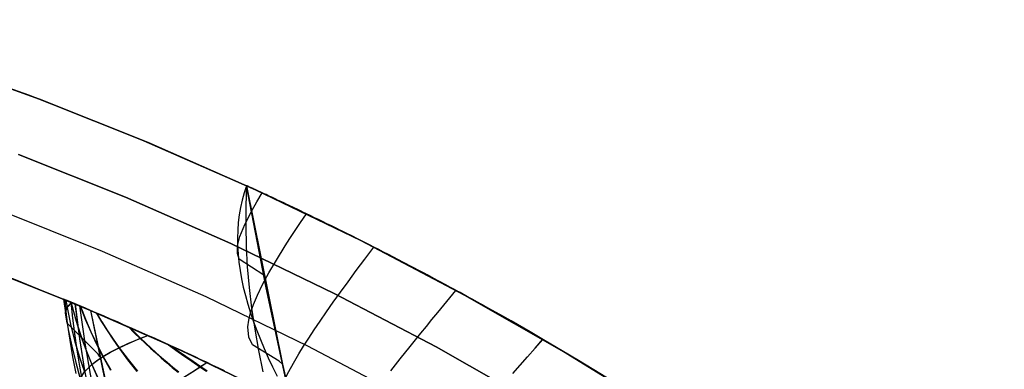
# Model space of a CAD drawing. Header units: millimetres. Extents: x -58 to 58, y -58 to 58.
# Tile 89 of 95: x 20 to 37, y 49 to 55. Entities that reach past the tile are written whole.
import ezdxf

# ---------------------------------------------------------------- set-up
doc = ezdxf.new("R2010")
doc.units = ezdxf.units.MM
doc.header["$MEASUREMENT"] = 0
doc.layers.add('Predefinito', color=5, linetype='Continuous')

msp = doc.modelspace()

# ---------------------------------------------------------------- linework, layer by layer
at = {"layer": 'Predefinito'}
for points in [[(16.413, 55.108), (18.321, 54.503), (20.206, 53.833), (22.068, 53.097), (23.902, 52.297)], [(49.961, 28.463), (48.949, 30.171), (47.878, 31.842), (46.751, 33.476), (45.567, 35.069), (44.33, 36.621), (43.039, 38.13), (41.698, 39.592), (40.306, 41.008), (38.867, 42.375), (37.381, 43.691), (35.851, 44.955), (34.278, 46.166), (32.664, 47.322), (31.011, 48.421), (29.321, 49.462), (27.596, 50.445), (25.839, 51.367), (24.05, 52.229), (22.233, 53.028), (20.39, 53.763), (18.522, 54.435)], [(18.522, 54.435), (20.39, 53.763), (22.233, 53.028), (24.05, 52.229), (25.839, 51.367), (27.596, 50.445), (29.321, 49.462), (31.011, 48.421), (32.664, 47.322), (34.278, 46.166), (35.851, 44.955), (37.381, 43.691), (38.867, 42.375), (40.306, 41.008), (41.698, 39.592), (43.039, 38.13), (44.33, 36.621), (45.567, 35.069), (46.751, 33.476), (47.878, 31.842), (48.949, 30.171), (49.961, 28.463)], [(20.035, 52.828), (21.847, 52.105), (23.632, 51.32), (25.389, 50.474), (27.116, 49.568), (28.811, 48.602), (30.472, 47.579), (32.096, 46.499), (33.681, 45.363), (35.227, 44.173), (36.731, 42.931), (38.191, 41.638), (39.605, 40.295), (40.972, 38.904), (42.291, 37.466), (43.559, 35.984), (44.775, 34.459), (45.938, 32.893), (47.046, 31.288), (48.098, 29.646), (49.092, 27.968)], [(49.092, 27.968), (48.098, 29.646), (47.046, 31.288), (45.938, 32.893), (44.775, 34.459), (43.559, 35.984), (42.291, 37.466), (40.972, 38.904), (39.605, 40.295), (38.191, 41.638), (36.731, 42.931), (35.227, 44.173), (33.681, 45.363), (32.096, 46.499), (30.472, 47.579), (28.811, 48.602), (27.116, 49.568), (25.389, 50.474), (23.632, 51.32), (21.847, 52.105), (20.035, 52.828)], [(23.902, 52.297), (24.236, 50.566), (24.572, 48.986)], [(23.902, 52.297), (24.509, 49.273), (24.857, 47.771)], [(23.902, 52.297), (24.509, 49.273), (24.857, 47.771)], [(24.572, 48.986), (24.236, 50.566), (23.902, 52.297)], [(47.246, 29.121), (46.213, 30.735), (45.125, 32.311), (43.982, 33.85), (42.788, 35.347), (41.542, 36.803), (40.247, 38.215), (38.904, 39.582), (37.515, 40.901), (36.081, 42.171), (34.604, 43.392), (33.085, 44.56), (31.528, 45.676), (29.932, 46.737), (28.301, 47.742), (26.637, 48.69), (24.94, 49.581), (23.214, 50.412), (21.46, 51.183), (19.681, 51.893)], [(17.391, 51.651), (18.69, 51.195), (19.978, 50.706), (21.253, 50.185)], [(19.326, 50.958), (21.073, 50.261), (22.796, 49.504), (24.491, 48.687), (26.157, 47.813), (27.791, 46.882), (29.393, 45.894), (30.96, 44.853), (32.489, 43.757), (33.98, 42.61), (35.431, 41.412), (36.839, 40.164), (38.203, 38.868), (39.522, 37.527), (40.794, 36.14), (42.017, 34.711), (43.19, 33.24), (44.312, 31.729), (45.38, 30.181), (46.395, 28.596)], [(46.395, 28.596), (45.38, 30.181), (44.312, 31.729), (43.19, 33.24), (42.017, 34.711), (40.794, 36.14), (39.522, 37.527), (38.203, 38.868), (36.839, 40.164), (35.431, 41.412), (33.98, 42.61), (32.489, 43.757), (30.96, 44.853), (29.393, 45.894), (27.791, 46.882), (26.157, 47.813), (24.491, 48.687), (22.796, 49.504), (21.073, 50.261), (19.326, 50.958)], [(21.253, 50.185), (21.583, 48.61), (21.919, 47.155), (22.265, 45.81), (22.622, 44.567), (22.993, 43.416), (23.185, 42.873), (23.382, 42.35), (23.584, 41.847), (23.791, 41.362), (24.004, 40.894), (24.224, 40.443), (24.45, 40.009), (24.683, 39.59), (24.923, 39.186), (25.171, 38.798), (25.425, 38.424), (25.686, 38.064), (25.954, 37.719)]]:
    msp.add_lwpolyline(points, dxfattribs=at)
at = {"layer": 'Predefinito', "extrusion": (0, 1, 0)}
for points in [[(-23.902, 345), (-23.902, 320)], [(-23.902, 60), (-23.902, 35)], [(-21.253, 319.997), (-21.253, 60.006)]]:
    msp.add_lwpolyline(points, dxfattribs=at)
at = {"layer": 'Predefinito', "extrusion": (1, 0, 0)}
msp.add_lwpolyline([(52.297, 320), (52.297, 60)], dxfattribs=at)
at = {"layer": 'Predefinito', "extrusion": (0.621945, 0.782972, 0.011812)}
msp.add_lwpolyline([(14.338, 59.384), (14.388, 57.761), (14.89, 50.122)], dxfattribs=at)
at = {"layer": 'Predefinito', "extrusion": (0.621989, 0.782937, -0.011805)}
msp.add_lwpolyline([(14.341, 320.591), (14.391, 322.216), (14.892, 329.847)], dxfattribs=at)
at = {"layer": 'Predefinito'}
for points in [[(23.902, 52.297, 336.667), (23.862, 52.175, 336.844), (23.828, 52.052, 337.02), (23.799, 51.928, 337.196), (23.777, 51.801, 337.371), (23.761, 51.672, 337.544), (23.751, 51.542, 337.716), (23.747, 51.41, 337.886), (23.749, 51.276, 338.054), (23.757, 51.14, 338.219), (23.771, 51.002, 338.381), (23.79, 50.863, 338.541), (23.815, 50.722, 338.697), (23.846, 50.58, 338.849), (23.882, 50.435, 338.999), (23.922, 50.289, 339.144), (23.969, 50.142, 339.285), (24.019, 49.993, 339.422), (24.075, 49.843, 339.554), (24.135, 49.691, 339.682), (24.2, 49.538, 339.805), (24.269, 49.383, 339.923), (24.341, 49.227, 340.037), (24.418, 49.07, 340.145)], [(23.902, 52.297, 43.333), (23.862, 52.175, 43.156), (23.828, 52.052, 42.98), (23.799, 51.928, 42.804), (23.777, 51.801, 42.629), (23.761, 51.672, 42.456), (23.751, 51.542, 42.284), (23.747, 51.41, 42.114), (23.749, 51.276, 41.946), (23.757, 51.14, 41.781), (23.771, 51.002, 41.619), (23.79, 50.863, 41.459), (23.815, 50.722, 41.303), (23.846, 50.58, 41.151), (23.882, 50.435, 41.001), (23.922, 50.289, 40.856), (23.969, 50.142, 40.715), (24.019, 49.993, 40.578), (24.075, 49.843, 40.446), (24.135, 49.691, 40.318), (24.2, 49.538, 40.195), (24.269, 49.383, 40.077), (24.341, 49.227, 39.963), (24.418, 49.07, 39.855)], [(23.902, 52.297, 328.333), (23.889, 51.959, 328.516), (23.886, 51.617, 328.697), (23.893, 51.273, 328.876), (23.912, 50.925, 329.05), (23.943, 50.575, 329.219), (23.985, 50.221, 329.383), (24.039, 49.865, 329.539), (24.103, 49.507, 329.687), (24.177, 49.146, 329.826)], [(23.902, 52.297, 51.667), (23.889, 51.959, 51.484), (23.886, 51.617, 51.303), (23.893, 51.273, 51.124), (23.912, 50.925, 50.95), (23.943, 50.575, 50.781), (23.985, 50.221, 50.617), (24.039, 49.865, 50.461), (24.103, 49.507, 50.313), (24.177, 49.146, 50.174)], [(30.189, 48.937, 350.001), (28.707, 49.821, 349.998), (28.385, 50.006, 349.991), (28.193, 50.114, 349.982), (28.062, 50.187, 349.972), (27.867, 50.296, 349.952), (27.724, 50.375, 349.932), (27.605, 50.44, 349.912), (27.504, 50.495, 349.892), (27.417, 50.543, 349.872), (27.338, 50.585, 349.852), (27.197, 50.661, 349.811), (27.073, 50.728, 349.771), (26.963, 50.786, 349.731), (26.863, 50.839, 349.69), (26.768, 50.889, 349.65), (26.68, 50.936, 349.609), (26.597, 50.979, 349.569), (26.518, 51.02, 349.528), (26.443, 51.059, 349.488), (26.371, 51.096, 349.448), (26.302, 51.132, 349.407), (26.236, 51.166, 349.367), (26.111, 51.23, 349.286), (25.994, 51.289, 349.205), (25.885, 51.344, 349.124), (25.781, 51.396, 349.043), (25.684, 51.445, 348.962), (25.591, 51.491, 348.881), (25.503, 51.535, 348.801), (25.419, 51.577, 348.72), (25.339, 51.616, 348.639), (25.262, 51.653, 348.558), (25.189, 51.689, 348.478), (25.12, 51.723, 348.397), (25.053, 51.755, 348.316), (24.989, 51.786, 348.235), (24.928, 51.816, 348.154), (24.869, 51.844, 348.074), (24.813, 51.871, 347.993), (24.759, 51.897, 347.912), (24.707, 51.921, 347.831), (24.657, 51.945, 347.751), (24.61, 51.967, 347.67), (24.564, 51.989, 347.589), (24.52, 52.01, 347.508), (24.478, 52.03, 347.427), (24.438, 52.049, 347.346), (24.399, 52.067, 347.265), (24.362, 52.084, 347.184), (24.327, 52.1, 347.103), (24.293, 52.116, 347.022), (24.261, 52.131, 346.941), (24.231, 52.145, 346.861), (24.202, 52.159, 346.78), (24.174, 52.171, 346.699), (24.148, 52.183, 346.618), (24.101, 52.205, 346.456), (24.058, 52.225, 346.294), (24.021, 52.242, 346.132), (23.99, 52.257, 345.971), (23.963, 52.269, 345.809), (23.941, 52.279, 345.647), (23.924, 52.287, 345.485), (23.912, 52.292, 345.324), (23.905, 52.295, 345.162), (23.902, 52.297, 345)], [(27.52, 50.486, 30.105), (27.451, 50.524, 30.12), (27.36, 50.573, 30.142), (27.27, 50.622, 30.167), (27.18, 50.671, 30.194), (27.09, 50.719, 30.224), (27, 50.766, 30.256), (26.912, 50.813, 30.29), (26.823, 50.86, 30.326), (26.735, 50.906, 30.365), (26.648, 50.952, 30.406), (26.562, 50.997, 30.449), (26.476, 51.042, 30.494), (26.391, 51.086, 30.541), (26.307, 51.129, 30.59), (26.224, 51.172, 30.641), (26.142, 51.214, 30.694), (26.06, 51.255, 30.749), (25.98, 51.296, 30.805), (25.901, 51.336, 30.864), (25.822, 51.376, 30.924), (25.745, 51.414, 30.986), (25.669, 51.452, 31.05), (25.594, 51.49, 31.116), (25.52, 51.526, 31.183), (25.448, 51.562, 31.252), (25.377, 51.597, 31.322), (25.307, 51.631, 31.394), (25.238, 51.665, 31.468), (25.171, 51.698, 31.544), (25.105, 51.73, 31.62), (25.041, 51.761, 31.699), (24.978, 51.791, 31.779), (24.917, 51.821, 31.86), (24.857, 51.849, 31.943), (24.799, 51.877, 32.027), (24.742, 51.904, 32.113), (24.688, 51.931, 32.2), (24.634, 51.956, 32.288), (24.583, 51.98, 32.378), (24.533, 52.004, 32.469), (24.484, 52.027, 32.561), (24.438, 52.048, 32.654), (24.393, 52.069, 32.748), (24.35, 52.089, 32.843), (24.309, 52.109, 32.939), (24.27, 52.127, 33.036), (24.233, 52.144, 33.134), (24.198, 52.161, 33.233), (24.164, 52.176, 33.333), (24.133, 52.191, 33.434), (24.103, 52.204, 33.535), (24.076, 52.217, 33.637), (24.05, 52.229, 33.74), (24.027, 52.24, 33.843), (24.005, 52.249, 33.947), (23.986, 52.258, 34.051), (23.968, 52.266, 34.155), (23.953, 52.273, 34.26), (23.94, 52.28, 34.366), (23.928, 52.285, 34.471), (23.919, 52.289, 34.577), (23.912, 52.292, 34.683), (23.906, 52.295, 34.788), (23.903, 52.296, 34.894), (23.902, 52.297, 35)], [(24.193, 50.782, 319.999), (23.778, 51.052, 333.564), (23.747, 51.149, 335.813), (23.749, 51.276, 338.054), (23.789, 51.439, 340.282), (23.869, 51.641, 342.476), (23.994, 51.885, 344.612), (24.073, 52.025, 345.651), (24.164, 52.176, 346.667)], [(24.193, 50.782, 60), (23.778, 51.052, 46.436), (23.747, 51.149, 44.187), (23.749, 51.276, 41.946), (23.789, 51.439, 39.718), (23.869, 51.641, 37.524), (23.994, 51.885, 35.388), (24.073, 52.025, 34.349), (24.164, 52.176, 33.333)], [(24.509, 49.273, 319.999), (24.456, 49.327, 322.425), (24.002, 49.602, 332.101), (23.938, 49.732, 334.508), (23.923, 49.909, 336.904), (23.937, 50.017, 338.096), (23.969, 50.142, 339.285), (24.017, 50.284, 340.468), (24.085, 50.443, 341.64), (24.172, 50.622, 342.797), (24.278, 50.819, 343.932), (24.406, 51.038, 345.039), (24.554, 51.277, 346.113), (24.636, 51.404, 346.636), (24.724, 51.537, 347.149), (24.818, 51.676, 347.65), (24.917, 51.821, 348.14)], [(24.509, 49.273, 60), (24.456, 49.327, 57.575), (24.002, 49.602, 47.899), (23.938, 49.732, 45.492), (23.923, 49.909, 43.096), (23.937, 50.017, 41.904), (23.969, 50.142, 40.715), (24.017, 50.284, 39.532), (24.085, 50.443, 38.36), (24.172, 50.622, 37.203), (24.278, 50.819, 36.068), (24.406, 51.038, 34.961), (24.554, 51.277, 33.887), (24.636, 51.404, 33.364), (24.724, 51.537, 32.851), (24.818, 51.676, 32.35), (24.917, 51.821, 31.86)], [(24.857, 47.771, 319.999), (24.801, 47.831, 322.55), (24.456, 48.052, 330.186), (24.372, 48.177, 332.723), (24.341, 48.352, 335.249), (24.35, 48.462, 336.506), (24.377, 48.591, 337.759), (24.426, 48.741, 339.006), (24.498, 48.912, 340.248), (24.595, 49.108, 341.482), (24.719, 49.33, 342.701), (24.79, 49.45, 343.302), (24.869, 49.578, 343.897), (24.954, 49.712, 344.484), (25.047, 49.854, 345.062), (25.147, 50.002, 345.631), (25.254, 50.158, 346.188), (25.369, 50.322, 346.734), (25.492, 50.493, 347.267), (25.622, 50.671, 347.787), (25.76, 50.858, 348.291), (25.906, 51.053, 348.78), (26.06, 51.255, 349.251)], [(24.857, 47.771, 60), (24.801, 47.831, 57.45), (24.456, 48.052, 49.814), (24.372, 48.177, 47.277), (24.341, 48.352, 44.751), (24.35, 48.462, 43.494), (24.377, 48.591, 42.241), (24.426, 48.741, 40.994), (24.498, 48.912, 39.752), (24.595, 49.108, 38.518), (24.719, 49.33, 37.299), (24.79, 49.45, 36.698), (24.869, 49.578, 36.103), (24.954, 49.712, 35.516), (25.047, 49.854, 34.938), (25.147, 50.002, 34.369), (25.254, 50.158, 33.812), (25.369, 50.322, 33.266), (25.492, 50.493, 32.733), (25.622, 50.671, 32.213), (25.76, 50.858, 31.709), (25.906, 51.053, 31.22), (26.06, 51.255, 30.749)], [(26.349, 49.159, 346.894), (26.508, 49.362, 347.436), (26.677, 49.574, 347.962), (26.765, 49.684, 348.219), (26.856, 49.797, 348.471), (26.949, 49.911, 348.718), (27.044, 50.029, 348.961), (27.142, 50.149, 349.199), (27.243, 50.271, 349.431), (27.346, 50.396, 349.658), (27.451, 50.524, 349.88)], [(26.349, 49.159, 33.106), (26.508, 49.362, 32.564), (26.677, 49.574, 32.038), (26.765, 49.684, 31.781), (26.856, 49.797, 31.529), (26.949, 49.911, 31.282), (27.044, 50.029, 31.039), (27.142, 50.149, 30.801), (27.243, 50.271, 30.569), (27.346, 50.396, 30.342), (27.451, 50.524, 30.12)], [(29.53, 49.338, 29.999), (29.03, 49.632, 30.001), (28.524, 49.921, 30.01), (28.271, 50.064, 30.02), (28.019, 50.206, 30.037), (27.894, 50.277, 30.049), (27.769, 50.347, 30.064), (27.645, 50.417, 30.082), (27.52, 50.486, 30.105)], [(21.253, 50.185, 60.006), (21.17, 50.22, 56.047), (20.858, 50.351, 48.128), (20.793, 50.378, 44.168), (20.811, 50.37, 42.187), (20.879, 50.342, 40.205), (20.938, 50.318, 39.215), (21.017, 50.285, 38.224), (21.121, 50.241, 37.233), (21.184, 50.215, 36.738), (21.256, 50.184, 36.243), (21.338, 50.149, 35.748), (21.432, 50.109, 35.253), (21.539, 50.063, 34.758), (21.599, 50.037, 34.51), (21.664, 50.009, 34.263), (21.733, 49.979, 34.015), (21.807, 49.947, 33.767), (21.886, 49.912, 33.52), (21.972, 49.875, 33.272), (22.065, 49.833, 33.025), (22.166, 49.789, 32.777), (22.275, 49.74, 32.53), (22.394, 49.687, 32.282), (22.457, 49.658, 32.159), (22.523, 49.628, 32.035), (22.592, 49.597, 31.911), (22.664, 49.564, 31.787), (22.739, 49.53, 31.664), (22.817, 49.494, 31.54), (22.9, 49.456, 31.416), (22.986, 49.416, 31.292), (23.076, 49.374, 31.169), (23.171, 49.329, 31.045), (23.27, 49.282, 30.921), (23.374, 49.233, 30.797), (23.484, 49.181, 30.674)], [(23.526, 49.161, 349.372), (23.419, 49.212, 349.254), (23.317, 49.26, 349.136), (23.22, 49.306, 349.018), (23.128, 49.349, 348.9), (23.04, 49.391, 348.782), (22.956, 49.43, 348.665), (22.875, 49.467, 348.547), (22.798, 49.502, 348.429), (22.724, 49.536, 348.311), (22.653, 49.569, 348.193), (22.585, 49.6, 348.075), (22.52, 49.63, 347.957), (22.457, 49.658, 347.839), (22.338, 49.712, 347.604), (22.229, 49.761, 347.368), (22.128, 49.806, 347.132), (22.035, 49.847, 346.896), (21.949, 49.885, 346.66), (21.868, 49.92, 346.425), (21.793, 49.953, 346.189), (21.723, 49.983, 345.953), (21.658, 50.012, 345.717), (21.597, 50.038, 345.481), (21.487, 50.086, 345.009), (21.391, 50.127, 344.537), (21.306, 50.163, 344.065), (21.231, 50.195, 343.594), (21.165, 50.222, 343.122), (21.107, 50.247, 342.65), (21.01, 50.287, 341.705), (20.936, 50.318, 340.76), (20.88, 50.342, 339.815), (20.84, 50.358, 338.87), (20.798, 50.376, 336.984), (20.796, 50.376, 335.097), (20.875, 50.344, 331.324), (21.23, 50.195, 321.884), (21.253, 50.185, 319.997)], [(20.797, 50.376, 43.086), (20.829, 50.146, 42.932), (20.878, 49.859, 42.74), (20.937, 49.578, 42.552), (21.004, 49.301, 42.369), (21.08, 49.028, 42.192)], [(20.798, 50.376, 336.939), (20.829, 50.147, 337.092), (20.878, 49.861, 337.284), (20.937, 49.579, 337.472), (21.005, 49.302, 337.655), (21.08, 49.029, 337.833)], [(20.82, 50.367, 333.403), (20.839, 50.166, 333.507), (20.862, 49.967, 333.611), (20.902, 49.68, 333.759), (20.95, 49.397, 333.905), (21.004, 49.117, 334.047)], [(20.82, 50.366, 46.616), (20.839, 50.165, 46.512), (20.862, 49.966, 46.408), (20.903, 49.679, 46.26), (20.95, 49.396, 46.115), (21.005, 49.116, 45.973)], [(21.414, 49.397, 60.006), (21.384, 49.441, 58.352), (20.862, 49.966, 46.408), (20.829, 50.146, 42.932), (20.858, 50.233, 41.188), (20.936, 50.319, 39.247)], [(21.414, 49.397, 319.995), (21.384, 49.441, 321.651), (20.862, 49.967, 333.611), (20.829, 50.147, 337.092), (20.858, 50.234, 338.838), (20.935, 50.318, 340.75)], [(20.835, 50.36, 41.285), (20.858, 50.233, 41.188), (20.916, 49.952, 40.974), (20.985, 49.677, 40.764), (21.064, 49.407, 40.56), (21.151, 49.142, 40.362)], [(20.836, 50.36, 338.742), (20.858, 50.234, 338.838), (20.917, 49.954, 339.053), (20.986, 49.679, 339.263), (21.065, 49.409, 339.467), (21.152, 49.144, 339.665)], [(20.922, 50.324, 39.454), (20.925, 50.311, 39.442), (20.998, 50.041, 39.205), (21.081, 49.778, 38.974), (21.174, 49.52, 38.749), (21.277, 49.267, 38.531), (21.387, 49.019, 38.321)], [(20.923, 50.323, 50.077), (20.951, 50.056, 49.973), (20.985, 49.79, 49.87), (21.025, 49.513, 49.764), (21.07, 49.238, 49.658), (21.12, 48.966, 49.555)], [(20.923, 50.323, 329.937), (20.951, 50.056, 330.041), (20.984, 49.791, 330.144), (21.024, 49.514, 330.251), (21.069, 49.239, 330.356), (21.119, 48.966, 330.459), (21.174, 48.696, 330.56), (21.295, 48.16, 330.753), (21.362, 47.895, 330.845), (21.433, 47.632, 330.933), (21.507, 47.37, 331.018), (21.584, 47.109, 331.099), (21.664, 46.85, 331.175), (21.748, 46.592, 331.247), (21.833, 46.336, 331.314), (21.922, 46.082, 331.376), (22.012, 45.829, 331.433), (22.105, 45.577, 331.484), (22.2, 45.326, 331.529), (22.297, 45.076, 331.569), (22.496, 44.579, 331.637), (22.809, 43.841, 331.72), (22.917, 43.596, 331.746), (23.324, 42.721, 331.834)], [(20.924, 50.323, 340.576), (20.927, 50.312, 340.586), (21, 50.042, 340.823), (21.083, 49.779, 341.055), (21.177, 49.522, 341.28), (21.279, 49.269, 341.499), (21.39, 49.021, 341.71)], [(20.992, 50.294, 328.228), (21.068, 49.707, 328.418), (21.156, 49.169, 328.591), (21.258, 48.638, 328.759), (21.375, 48.112, 328.918), (21.505, 47.59, 329.067), (21.646, 47.073, 329.205), (21.798, 46.56, 329.329), (21.959, 46.052, 329.437), (22.043, 45.8, 329.485), (22.128, 45.548, 329.528), (22.216, 45.298, 329.566), (22.306, 45.047, 329.6), (22.492, 44.548, 329.658), (22.887, 43.556, 329.752), (23.271, 42.672, 329.828)], [(20.993, 50.294, 51.784), (21.069, 49.706, 51.594), (21.156, 49.169, 51.42)], [(21.066, 50.264, 53.469), (21.159, 49.628, 53.304), (21.251, 49.106, 53.169)], [(21.066, 50.264, 326.54), (21.159, 49.629, 326.705), (21.25, 49.106, 326.841), (21.353, 48.588, 326.973), (21.466, 48.073, 327.099), (21.59, 47.56, 327.217), (21.723, 47.05, 327.327), (21.865, 46.542, 327.427), (22.015, 46.037, 327.514), (22.173, 45.534, 327.587), (22.338, 45.033, 327.646), (22.512, 44.533, 327.694), (22.883, 43.536, 327.772), (23.248, 42.644, 327.835)], [(21.08, 50.258, 37.589), (21.165, 50.037, 37.361), (21.258, 49.822, 37.138), (21.359, 49.611, 36.922), (21.467, 49.404, 36.711), (21.596, 49.174, 36.483)], [(21.084, 50.257, 342.445), (21.169, 50.037, 342.672), (21.262, 49.822, 342.894), (21.363, 49.612, 343.111), (21.471, 49.406, 343.321), (21.601, 49.177, 343.55)], [(21.253, 50.185, 319.997), (21.732, 47.948, 319.995), (21.97, 46.948, 319.995), (22.227, 45.952, 319.996), (22.464, 45.1, 319.997), (22.719, 44.251, 319.998), (22.996, 43.408, 319.998), (23.296, 42.576, 319.999)], [(21.253, 50.185, 60.006), (21.546, 48.779, 60.007), (21.87, 47.357, 60.006), (22.229, 45.943, 60.006), (22.624, 44.561, 60.005)], [(21.354, 50.142, 35.656), (21.442, 49.99, 35.465), (21.535, 49.842, 35.278), (21.632, 49.695, 35.094), (21.734, 49.55, 34.916), (21.885, 49.349, 34.671), (22.043, 49.15, 34.436)], [(21.361, 50.139, 344.382), (21.449, 49.989, 344.572), (21.542, 49.841, 344.759), (21.639, 49.696, 344.941), (21.74, 49.553, 345.118), (21.891, 49.352, 345.363), (22.05, 49.154, 345.598)], [(21.625, 48.421, 60.007), (21.529, 48.503, 56.555), (21.174, 48.695, 49.455), (21.065, 48.839, 45.834), (21.054, 48.927, 44.016), (21.08, 49.028, 42.192), (21.151, 49.142, 40.362), (21.277, 49.267, 38.531), (21.363, 49.334, 37.619), (21.467, 49.404, 36.711), (21.59, 49.476, 35.81), (21.734, 49.55, 34.916), (21.902, 49.628, 34.031), (22.096, 49.71, 33.157), (22.227, 49.761, 32.636)], [(21.625, 48.421, 319.995), (21.529, 48.504, 323.45), (21.174, 48.696, 330.56), (21.065, 48.84, 334.185), (21.054, 48.928, 336.007), (21.08, 49.029, 337.833), (21.152, 49.144, 339.665), (21.279, 49.269, 341.499), (21.366, 49.336, 342.412), (21.471, 49.406, 343.321), (21.595, 49.478, 344.223), (21.74, 49.553, 345.118), (21.909, 49.631, 346.004), (22.105, 49.713, 346.879), (22.227, 49.761, 347.364)], [(21.902, 49.905, 33.474), (21.997, 49.807, 33.314), (22.096, 49.71, 33.157), (22.182, 49.628, 33.027), (22.27, 49.546, 32.9), (22.36, 49.465, 32.776), (22.452, 49.383, 32.654), (22.546, 49.301, 32.535), (22.642, 49.22, 32.418), (22.74, 49.138, 32.305)], [(21.92, 49.897, 346.579), (22.011, 49.805, 346.731), (22.105, 49.713, 346.879), (22.191, 49.632, 347.008), (22.279, 49.551, 347.136), (22.369, 49.469, 347.26), (22.461, 49.388, 347.382), (22.555, 49.307, 347.501), (22.652, 49.226, 347.618), (22.75, 49.144, 347.731)], [(22.575, 49.604, 31.941), (22.704, 49.511, 31.778), (22.836, 49.418, 31.619), (22.972, 49.323, 31.466), (23.111, 49.227, 31.317), (23.22, 49.154, 31.208)], [(22.627, 49.58, 348.148), (22.746, 49.495, 348.297), (22.869, 49.409, 348.442), (22.995, 49.323, 348.583), (23.124, 49.235, 348.719), (23.232, 49.162, 348.829)], [(28.417, 49.115, 30.867), (28.539, 49.255, 30.642), (28.665, 49.398, 30.422), (28.793, 49.544, 30.209), (28.924, 49.694, 30.002)], [(28.418, 49.116, 349.134), (28.54, 49.256, 349.36), (28.666, 49.399, 349.58), (28.794, 49.546, 349.793), (28.925, 49.695, 350)], [(21.85, 47.442, 60.006), (21.756, 47.511, 56.435), (21.384, 47.687, 47.208), (21.365, 47.76, 45.326), (21.384, 47.854, 43.437), (21.45, 47.972, 41.541), (21.504, 48.041, 40.591), (21.573, 48.118, 39.64), (21.659, 48.202, 38.688), (21.763, 48.294, 37.737), (21.886, 48.395, 36.791), (22.029, 48.505, 35.85), (22.194, 48.625, 34.918), (22.383, 48.756, 33.997), (22.598, 48.899, 33.088), (22.715, 48.975, 32.639), (22.84, 49.055, 32.194), (22.972, 49.139, 31.753), (23.111, 49.227, 31.317), (23.23, 49.302, 30.97)], [(21.85, 47.442, 319.995), (21.756, 47.511, 323.571), (21.433, 47.632, 330.933), (21.383, 47.688, 332.81), (21.365, 47.761, 334.694), (21.385, 47.855, 336.586), (21.451, 47.974, 338.485), (21.506, 48.043, 339.436), (21.575, 48.12, 340.389), (21.662, 48.205, 341.342), (21.766, 48.297, 342.294), (21.89, 48.399, 343.241), (22.035, 48.509, 344.183), (22.201, 48.629, 345.116), (22.391, 48.761, 346.038), (22.607, 48.904, 346.948), (22.725, 48.981, 347.397), (22.85, 49.062, 347.842), (22.983, 49.146, 348.283), (23.124, 49.235, 348.719), (23.23, 49.302, 349.03)], [(43.297, 37.836, 30.001), (42.242, 39.011, 30), (41.046, 40.267, 30), (39.813, 41.487, 30), (38.544, 42.669, 30), (37.24, 43.811, 30), (35.928, 44.894, 30), (34.586, 45.935, 30), (33.213, 46.938, 30), (31.811, 47.899, 30), (30.38, 48.819, 30), (29.53, 49.338, 29.999)]]:
    msp.add_polyline3d(points, dxfattribs=at)

doc.saveas('drawing.dxf')
